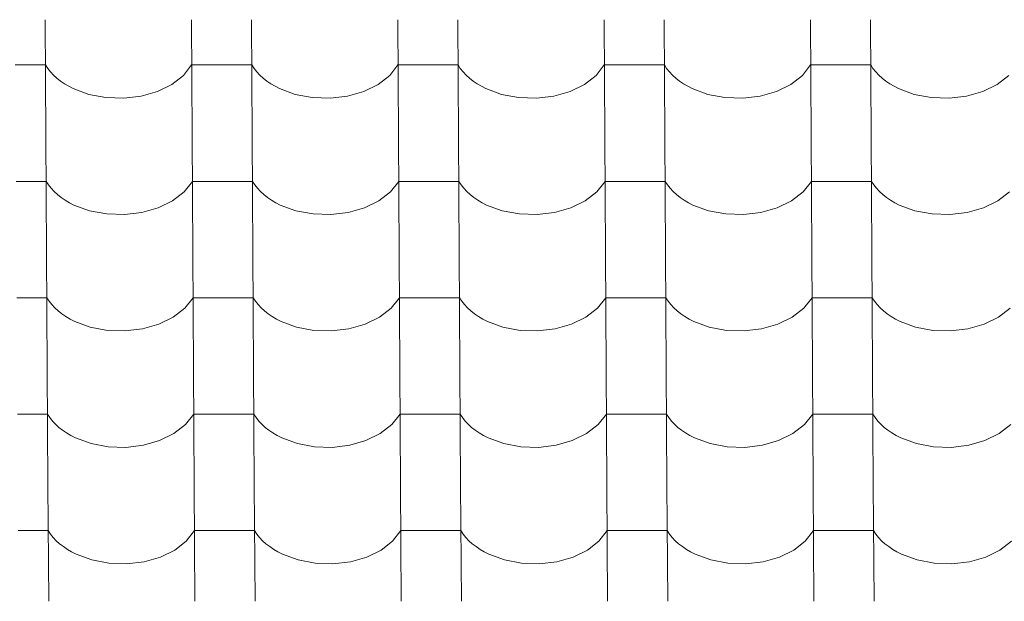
# Model space of a CAD drawing. Header units: millimetres. Extents: x -29001 to 109416, y -1251 to 13451.
# Tile 148 of 163: x -3799 to -3012, y 7637 to 8102. Entities that reach past the tile are written whole.
import ezdxf

# ---------------------------------------------------------------- set-up
doc = ezdxf.new("R2010")
doc.units = ezdxf.units.MM
doc.header["$MEASUREMENT"] = 0
doc.layers.add('POHLED JIŽNÍ_1_Konstrukce - nosné', color=7, linetype='Continuous')
doc.layers.add('POHLED JIŽNÍ_1_Nové_Výplně - Povrchové', color=7, linetype='Continuous')

# ---------------------------------------------------------------- blocks, each defined once
blk = doc.blocks.new('*X1', base_point=(-31394.74, -25864.88))
at = {"layer": 'POHLED JIŽNÍ_1_Nové_Výplně - Povrchové', "color": 21, "linetype": 'Continuous', "lineweight": 20, "true_color": 0xffaaaa}
for p, q in [((-3779.05, 8102.01), (-3778.47, 8009.33)), ((-3662.09, 8102.01), (-3661.51, 8009.33)), ((-3614.05, 8102.01), (-3613.47, 8009.33)), ((-3497.09, 8102.01), (-3496.51, 8009.33)), ((-3449.05, 8102.01), (-3448.48, 8009.33)), ((-3332.09, 8102.01), (-3331.51, 8009.33)), ((-3284.06, 8102.01), (-3283.48, 8009.33)), ((-3167.09, 8102.01), (-3166.52, 8009.33)), ((-3119.06, 8102.01), (-3118.48, 8009.33)), ((-3778.82, 8065.85), (-3802.84, 8065.85)), ((-3778.82, 8065.85), (-3776.98, 8063.06)), ((-3776.98, 8063.06), (-3774.84, 8060.36)), ((-3668.48, 8057.47), (-3661.86, 8065.85)), ((-3637.84, 8065.85), (-3661.86, 8065.85)), ((-3613.83, 8065.85), (-3637.84, 8065.85)), ((-3613.83, 8065.85), (-3611.98, 8063.06)), ((-3611.98, 8063.06), (-3609.85, 8060.36)), ((-3503.48, 8057.47), (-3496.86, 8065.85)), ((-3472.85, 8065.85), (-3496.86, 8065.85)), ((-3448.83, 8065.85), (-3472.85, 8065.85)), ((-3448.83, 8065.85), (-3446.99, 8063.06)), ((-3446.99, 8063.06), (-3444.85, 8060.36)), ((-3338.48, 8057.47), (-3331.87, 8065.85)), ((-3307.85, 8065.85), (-3331.87, 8065.85)), ((-3283.83, 8065.85), (-3307.85, 8065.85)), ((-3283.83, 8065.85), (-3281.99, 8063.06)), ((-3281.99, 8063.06), (-3279.85, 8060.36)), ((-3173.48, 8057.47), (-3166.87, 8065.85)), ((-3142.85, 8065.85), (-3166.87, 8065.85)), ((-3118.83, 8065.85), (-3142.85, 8065.85)), ((-3118.83, 8065.85), (-3116.99, 8063.06)), ((-3116.99, 8063.06), (-3114.85, 8060.36)), ((-3774.84, 8060.36), (-3772.42, 8057.78)), ((-3772.42, 8057.78), (-3769.72, 8055.31)), ((-3769.72, 8055.31), (-3766.77, 8052.99)), ((-3677.74, 8050.29), (-3668.48, 8057.47)), ((-3609.85, 8060.36), (-3607.42, 8057.78)), ((-3607.42, 8057.78), (-3604.73, 8055.31)), ((-3604.73, 8055.31), (-3601.77, 8052.99)), ((-3512.74, 8050.29), (-3503.48, 8057.47)), ((-3444.85, 8060.36), (-3442.43, 8057.78)), ((-3442.43, 8057.78), (-3439.73, 8055.31)), ((-3439.73, 8055.31), (-3436.77, 8052.99)), ((-3347.75, 8050.29), (-3338.48, 8057.47)), ((-3279.85, 8060.36), (-3277.43, 8057.78)), ((-3277.43, 8057.78), (-3274.73, 8055.31)), ((-3274.73, 8055.31), (-3271.78, 8052.99)), ((-3182.75, 8050.29), (-3173.48, 8057.47)), ((-3114.85, 8060.36), (-3112.43, 8057.78)), ((-3112.43, 8057.78), (-3109.73, 8055.31)), ((-3109.73, 8055.31), (-3106.78, 8052.99)), ((-3017.75, 8050.29), (-3008.49, 8057.47)), ((-3766.77, 8052.99), (-3763.57, 8050.81)), ((-3763.57, 8050.81), (-3760.15, 8048.79)), ((-3760.15, 8048.79), (-3756.51, 8046.94)), ((-3756.51, 8046.94), (-3744.04, 8042.37)), ((-3689.18, 8044.7), (-3677.74, 8050.29)), ((-3601.77, 8052.99), (-3598.57, 8050.81)), ((-3598.57, 8050.81), (-3595.15, 8048.79)), ((-3595.15, 8048.79), (-3591.52, 8046.94)), ((-3591.52, 8046.94), (-3579.04, 8042.37)), ((-3524.19, 8044.7), (-3512.74, 8050.29)), ((-3436.77, 8052.99), (-3433.58, 8050.81)), ((-3433.58, 8050.81), (-3430.15, 8048.79)), ((-3430.15, 8048.79), (-3426.52, 8046.94)), ((-3426.52, 8046.94), (-3414.05, 8042.37)), ((-3359.19, 8044.7), (-3347.75, 8050.29)), ((-3271.78, 8052.99), (-3268.58, 8050.81)), ((-3268.58, 8050.81), (-3265.15, 8048.79)), ((-3265.15, 8048.79), (-3261.52, 8046.94)), ((-3261.52, 8046.94), (-3249.05, 8042.37)), ((-3194.19, 8044.7), (-3182.75, 8050.29)), ((-3106.78, 8052.99), (-3103.58, 8050.81)), ((-3103.58, 8050.81), (-3100.16, 8048.79)), ((-3100.16, 8048.79), (-3096.52, 8046.94)), ((-3096.52, 8046.94), (-3084.05, 8042.37)), ((-3029.19, 8044.7), (-3017.75, 8050.29)), ((-3744.04, 8042.37), (-3730.37, 8039.78)), ((-3730.37, 8039.78), (-3716.18, 8039.31)), ((-3716.18, 8039.31), (-3702.22, 8040.98)), ((-3702.22, 8040.98), (-3689.18, 8044.7)), ((-3579.04, 8042.37), (-3565.37, 8039.78)), ((-3565.37, 8039.78), (-3551.19, 8039.31)), ((-3551.19, 8039.31), (-3537.22, 8040.98)), ((-3537.22, 8040.98), (-3524.19, 8044.7)), ((-3414.05, 8042.37), (-3400.37, 8039.78)), ((-3400.37, 8039.78), (-3386.19, 8039.31)), ((-3386.19, 8039.31), (-3372.22, 8040.98)), ((-3372.22, 8040.98), (-3359.19, 8044.7)), ((-3249.05, 8042.37), (-3235.37, 8039.78)), ((-3235.37, 8039.78), (-3221.19, 8039.31)), ((-3221.19, 8039.31), (-3207.23, 8040.98)), ((-3207.23, 8040.98), (-3194.19, 8044.7)), ((-3084.05, 8042.37), (-3070.38, 8039.78)), ((-3070.38, 8039.78), (-3056.19, 8039.31)), ((-3056.19, 8039.31), (-3042.23, 8040.98)), ((-3042.23, 8040.98), (-3029.19, 8044.7)), ((-3778.47, 8009), (-3777.89, 7916.33)), ((-3661.51, 8009), (-3660.93, 7916.33)), ((-3613.47, 8009), (-3612.89, 7916.33)), ((-3496.51, 8009), (-3495.93, 7916.33)), ((-3448.47, 8009), (-3447.89, 7916.33)), ((-3331.51, 8009), (-3330.93, 7916.33)), ((-3283.48, 8009), (-3282.9, 7916.33)), ((-3166.51, 8009), (-3165.93, 7916.33)), ((-3118.48, 8009), (-3117.9, 7916.33)), ((-3778.24, 7972.84), (-3802.26, 7972.84)), ((-3778.24, 7972.84), (-3776.4, 7970.05)), ((-3776.4, 7970.05), (-3774.26, 7967.35)), ((-3667.89, 7964.46), (-3661.28, 7972.84)), ((-3637.26, 7972.84), (-3661.28, 7972.84)), ((-3613.24, 7972.84), (-3637.26, 7972.84)), ((-3613.24, 7972.84), (-3611.4, 7970.05)), ((-3611.4, 7970.05), (-3609.27, 7967.35)), ((-3502.9, 7964.46), (-3496.28, 7972.84)), ((-3472.26, 7972.84), (-3496.28, 7972.84)), ((-3448.25, 7972.84), (-3472.26, 7972.84)), ((-3448.25, 7972.84), (-3446.41, 7970.05)), ((-3446.41, 7970.05), (-3444.27, 7967.35)), ((-3337.9, 7964.46), (-3331.28, 7972.84)), ((-3307.27, 7972.84), (-3331.28, 7972.84)), ((-3283.25, 7972.84), (-3307.27, 7972.84)), ((-3283.25, 7972.84), (-3281.41, 7970.05)), ((-3281.41, 7970.05), (-3279.27, 7967.35)), ((-3172.9, 7964.46), (-3166.29, 7972.84)), ((-3142.27, 7972.84), (-3166.29, 7972.84)), ((-3118.25, 7972.84), (-3142.27, 7972.84)), ((-3118.25, 7972.84), (-3116.41, 7970.05)), ((-3116.41, 7970.05), (-3114.27, 7967.35)), ((-3774.26, 7967.35), (-3771.84, 7964.77)), ((-3771.84, 7964.77), (-3769.14, 7962.3)), ((-3769.14, 7962.3), (-3766.19, 7959.98)), ((-3677.16, 7957.29), (-3667.89, 7964.46)), ((-3609.27, 7967.35), (-3606.84, 7964.77)), ((-3606.84, 7964.77), (-3604.14, 7962.3)), ((-3604.14, 7962.3), (-3601.19, 7959.98)), ((-3512.16, 7957.29), (-3502.9, 7964.46)), ((-3444.27, 7967.35), (-3441.84, 7964.77)), ((-3441.84, 7964.77), (-3439.15, 7962.3)), ((-3439.15, 7962.3), (-3436.19, 7959.98)), ((-3347.17, 7957.29), (-3337.9, 7964.46)), ((-3279.27, 7967.35), (-3276.85, 7964.77)), ((-3276.85, 7964.77), (-3274.15, 7962.3)), ((-3274.15, 7962.3), (-3271.19, 7959.98)), ((-3182.17, 7957.29), (-3172.9, 7964.46)), ((-3114.27, 7967.35), (-3111.85, 7964.77)), ((-3111.85, 7964.77), (-3109.15, 7962.3)), ((-3109.15, 7962.3), (-3106.2, 7959.98)), ((-3017.17, 7957.29), (-3007.91, 7964.46)), ((-3766.19, 7959.98), (-3762.99, 7957.8)), ((-3762.99, 7957.8), (-3759.56, 7955.78)), ((-3759.56, 7955.78), (-3755.93, 7953.93)), ((-3755.93, 7953.93), (-3743.46, 7949.36)), ((-3688.6, 7951.7), (-3677.16, 7957.29)), ((-3601.19, 7959.98), (-3597.99, 7957.8)), ((-3597.99, 7957.8), (-3594.57, 7955.78)), ((-3594.57, 7955.78), (-3590.93, 7953.93)), ((-3590.93, 7953.93), (-3578.46, 7949.36)), ((-3523.6, 7951.7), (-3512.16, 7957.29)), ((-3436.19, 7959.98), (-3432.99, 7957.8)), ((-3432.99, 7957.8), (-3429.57, 7955.78)), ((-3429.57, 7955.78), (-3425.94, 7953.93)), ((-3425.94, 7953.93), (-3413.46, 7949.36)), ((-3358.61, 7951.7), (-3347.17, 7957.29)), ((-3271.19, 7959.98), (-3268, 7957.8)), ((-3268, 7957.8), (-3264.57, 7955.78)), ((-3264.57, 7955.78), (-3260.94, 7953.93)), ((-3260.94, 7953.93), (-3248.47, 7949.36)), ((-3193.61, 7951.7), (-3182.17, 7957.29)), ((-3106.2, 7959.98), (-3103, 7957.8)), ((-3103, 7957.8), (-3099.57, 7955.78)), ((-3099.57, 7955.78), (-3095.94, 7953.93)), ((-3095.94, 7953.93), (-3083.47, 7949.36)), ((-3028.61, 7951.7), (-3017.17, 7957.29)), ((-3743.46, 7949.36), (-3729.78, 7946.77)), ((-3729.78, 7946.77), (-3715.6, 7946.3)), ((-3715.6, 7946.3), (-3701.64, 7947.97)), ((-3701.64, 7947.97), (-3688.6, 7951.7)), ((-3578.46, 7949.36), (-3564.79, 7946.77)), ((-3564.79, 7946.77), (-3550.6, 7946.3)), ((-3550.6, 7946.3), (-3536.64, 7947.97)), ((-3536.64, 7947.97), (-3523.6, 7951.7)), ((-3413.46, 7949.36), (-3399.79, 7946.77)), ((-3399.79, 7946.77), (-3385.61, 7946.3)), ((-3385.61, 7946.3), (-3371.64, 7947.97)), ((-3371.64, 7947.97), (-3358.61, 7951.7)), ((-3248.47, 7949.36), (-3234.79, 7946.77)), ((-3234.79, 7946.77), (-3220.61, 7946.3)), ((-3220.61, 7946.3), (-3206.65, 7947.97)), ((-3206.65, 7947.97), (-3193.61, 7951.7)), ((-3083.47, 7949.36), (-3069.79, 7946.77)), ((-3069.79, 7946.77), (-3055.61, 7946.3)), ((-3055.61, 7946.3), (-3041.65, 7947.97)), ((-3041.65, 7947.97), (-3028.61, 7951.7)), ((-3777.89, 7915.99), (-3777.31, 7823.32)), ((-3660.92, 7915.99), (-3660.34, 7823.32)), ((-3612.89, 7915.99), (-3612.31, 7823.32)), ((-3495.93, 7915.99), (-3495.35, 7823.32)), ((-3447.89, 7915.99), (-3447.31, 7823.32)), ((-3330.93, 7915.99), (-3330.35, 7823.32)), ((-3282.89, 7915.99), (-3282.32, 7823.32)), ((-3165.93, 7915.99), (-3165.35, 7823.32)), ((-3117.9, 7915.99), (-3117.32, 7823.32)), ((-3777.66, 7879.83), (-3801.68, 7879.83)), ((-3777.66, 7879.83), (-3775.82, 7877.04)), ((-3775.82, 7877.04), (-3773.68, 7874.34)), ((-3773.68, 7874.34), (-3771.26, 7871.76)), ((-3667.31, 7871.45), (-3660.7, 7879.83)), ((-3636.68, 7879.83), (-3660.7, 7879.83)), ((-3612.66, 7879.83), (-3636.68, 7879.83)), ((-3612.66, 7879.83), (-3610.82, 7877.04)), ((-3610.82, 7877.04), (-3608.68, 7874.34)), ((-3608.68, 7874.34), (-3606.26, 7871.76)), ((-3502.32, 7871.45), (-3495.7, 7879.83)), ((-3471.68, 7879.83), (-3495.7, 7879.83)), ((-3447.67, 7879.83), (-3471.68, 7879.83)), ((-3447.67, 7879.83), (-3445.82, 7877.04)), ((-3445.82, 7877.04), (-3443.69, 7874.34)), ((-3443.69, 7874.34), (-3441.26, 7871.76)), ((-3337.32, 7871.45), (-3330.7, 7879.83)), ((-3306.69, 7879.83), (-3330.7, 7879.83)), ((-3282.67, 7879.83), (-3306.69, 7879.83)), ((-3282.67, 7879.83), (-3280.83, 7877.04)), ((-3280.83, 7877.04), (-3278.69, 7874.34)), ((-3278.69, 7874.34), (-3276.27, 7871.76)), ((-3172.32, 7871.45), (-3165.71, 7879.83)), ((-3141.69, 7879.83), (-3165.71, 7879.83)), ((-3117.67, 7879.83), (-3141.69, 7879.83)), ((-3117.67, 7879.83), (-3115.83, 7877.04)), ((-3115.83, 7877.04), (-3113.69, 7874.34)), ((-3113.69, 7874.34), (-3111.27, 7871.76)), ((-3771.26, 7871.76), (-3768.56, 7869.29)), ((-3768.56, 7869.29), (-3765.61, 7866.97)), ((-3765.61, 7866.97), (-3762.41, 7864.79)), ((-3676.58, 7864.28), (-3667.31, 7871.45)), ((-3606.26, 7871.76), (-3603.56, 7869.29)), ((-3603.56, 7869.29), (-3600.61, 7866.97)), ((-3600.61, 7866.97), (-3597.41, 7864.79)), ((-3511.58, 7864.28), (-3502.32, 7871.45)), ((-3441.26, 7871.76), (-3438.57, 7869.29)), ((-3438.57, 7869.29), (-3435.61, 7866.97)), ((-3435.61, 7866.97), (-3432.41, 7864.79)), ((-3346.58, 7864.28), (-3337.32, 7871.45)), ((-3276.27, 7871.76), (-3273.57, 7869.29)), ((-3273.57, 7869.29), (-3270.61, 7866.97)), ((-3270.61, 7866.97), (-3267.42, 7864.79)), ((-3181.59, 7864.28), (-3172.32, 7871.45)), ((-3111.27, 7871.76), (-3108.57, 7869.29)), ((-3108.57, 7869.29), (-3105.62, 7866.97)), ((-3105.62, 7866.97), (-3102.42, 7864.79)), ((-3016.59, 7864.28), (-3007.32, 7871.45)), ((-3762.41, 7864.79), (-3758.98, 7862.77)), ((-3758.98, 7862.77), (-3755.35, 7860.92)), ((-3755.35, 7860.92), (-3742.88, 7856.35)), ((-3701.06, 7854.96), (-3688.02, 7858.69)), ((-3688.02, 7858.69), (-3676.58, 7864.28)), ((-3597.41, 7864.79), (-3593.99, 7862.77)), ((-3593.99, 7862.77), (-3590.35, 7860.92)), ((-3590.35, 7860.92), (-3577.88, 7856.35)), ((-3536.06, 7854.96), (-3523.02, 7858.69)), ((-3523.02, 7858.69), (-3511.58, 7864.28)), ((-3432.41, 7864.79), (-3428.99, 7862.77)), ((-3428.99, 7862.77), (-3425.35, 7860.92)), ((-3425.35, 7860.92), (-3412.88, 7856.35)), ((-3371.06, 7854.96), (-3358.03, 7858.69)), ((-3358.03, 7858.69), (-3346.58, 7864.28)), ((-3267.42, 7864.79), (-3263.99, 7862.77)), ((-3263.99, 7862.77), (-3260.36, 7860.92)), ((-3260.36, 7860.92), (-3247.89, 7856.35)), ((-3206.06, 7854.96), (-3193.03, 7858.69)), ((-3193.03, 7858.69), (-3181.59, 7864.28)), ((-3102.42, 7864.79), (-3098.99, 7862.77)), ((-3098.99, 7862.77), (-3095.36, 7860.92)), ((-3095.36, 7860.92), (-3082.89, 7856.35)), ((-3041.07, 7854.96), (-3028.03, 7858.69)), ((-3028.03, 7858.69), (-3016.59, 7864.28)), ((-3742.88, 7856.35), (-3729.2, 7853.76)), ((-3729.2, 7853.76), (-3715.02, 7853.29)), ((-3715.02, 7853.29), (-3701.06, 7854.96)), ((-3577.88, 7856.35), (-3564.2, 7853.76)), ((-3564.2, 7853.76), (-3550.02, 7853.29)), ((-3550.02, 7853.29), (-3536.06, 7854.96)), ((-3412.88, 7856.35), (-3399.21, 7853.76)), ((-3399.21, 7853.76), (-3385.03, 7853.29)), ((-3385.03, 7853.29), (-3371.06, 7854.96)), ((-3247.89, 7856.35), (-3234.21, 7853.76)), ((-3234.21, 7853.76), (-3220.03, 7853.29)), ((-3220.03, 7853.29), (-3206.06, 7854.96)), ((-3082.89, 7856.35), (-3069.21, 7853.76)), ((-3069.21, 7853.76), (-3055.03, 7853.29)), ((-3055.03, 7853.29), (-3041.07, 7854.96)), ((-3777.31, 7822.98), (-3776.73, 7730.31)), ((-3660.34, 7822.98), (-3659.76, 7730.31)), ((-3612.31, 7822.98), (-3611.73, 7730.31)), ((-3495.34, 7822.98), (-3494.77, 7730.31)), ((-3447.31, 7822.98), (-3446.73, 7730.31)), ((-3330.35, 7822.98), (-3329.77, 7730.31)), ((-3282.31, 7822.98), (-3281.73, 7730.31)), ((-3165.35, 7822.98), (-3164.77, 7730.31)), ((-3117.32, 7822.98), (-3116.74, 7730.31)), ((-3777.08, 7786.82), (-3801.1, 7786.82)), ((-3777.08, 7786.82), (-3775.24, 7784.03)), ((-3775.24, 7784.03), (-3773.1, 7781.34)), ((-3773.1, 7781.34), (-3770.68, 7778.75)), ((-3666.73, 7778.44), (-3660.12, 7786.82)), ((-3636.1, 7786.82), (-3660.12, 7786.82)), ((-3612.08, 7786.82), (-3636.1, 7786.82)), ((-3612.08, 7786.82), (-3610.24, 7784.03)), ((-3610.24, 7784.03), (-3608.1, 7781.34)), ((-3608.1, 7781.34), (-3605.68, 7778.75)), ((-3501.73, 7778.44), (-3495.12, 7786.82)), ((-3471.1, 7786.82), (-3495.12, 7786.82)), ((-3447.08, 7786.82), (-3471.1, 7786.82)), ((-3447.08, 7786.82), (-3445.24, 7784.03)), ((-3445.24, 7784.03), (-3443.1, 7781.34)), ((-3443.1, 7781.34), (-3440.68, 7778.75)), ((-3336.74, 7778.44), (-3330.12, 7786.82)), ((-3306.1, 7786.82), (-3330.12, 7786.82)), ((-3282.09, 7786.82), (-3306.1, 7786.82)), ((-3282.09, 7786.82), (-3280.25, 7784.03)), ((-3280.25, 7784.03), (-3278.11, 7781.34)), ((-3278.11, 7781.34), (-3275.68, 7778.75)), ((-3171.74, 7778.44), (-3165.12, 7786.82)), ((-3141.11, 7786.82), (-3165.12, 7786.82)), ((-3117.09, 7786.82), (-3141.11, 7786.82)), ((-3117.09, 7786.82), (-3115.25, 7784.03)), ((-3115.25, 7784.03), (-3113.11, 7781.34)), ((-3113.11, 7781.34), (-3110.69, 7778.75)), ((-3770.68, 7778.75), (-3767.98, 7776.28)), ((-3767.98, 7776.28), (-3765.02, 7773.96)), ((-3765.02, 7773.96), (-3761.83, 7771.78)), ((-3761.83, 7771.78), (-3758.4, 7769.76)), ((-3676, 7771.27), (-3666.73, 7778.44)), ((-3605.68, 7778.75), (-3602.98, 7776.28)), ((-3602.98, 7776.28), (-3600.03, 7773.96)), ((-3600.03, 7773.96), (-3596.83, 7771.78)), ((-3596.83, 7771.78), (-3593.4, 7769.76)), ((-3511, 7771.27), (-3501.73, 7778.44)), ((-3440.68, 7778.75), (-3437.98, 7776.28)), ((-3437.98, 7776.28), (-3435.03, 7773.96)), ((-3435.03, 7773.96), (-3431.83, 7771.78)), ((-3431.83, 7771.78), (-3428.41, 7769.76)), ((-3346, 7771.27), (-3336.74, 7778.44)), ((-3275.68, 7778.75), (-3272.99, 7776.28)), ((-3272.99, 7776.28), (-3270.03, 7773.96)), ((-3270.03, 7773.96), (-3266.83, 7771.78)), ((-3266.83, 7771.78), (-3263.41, 7769.76)), ((-3181, 7771.27), (-3171.74, 7778.44)), ((-3110.69, 7778.75), (-3107.99, 7776.28)), ((-3107.99, 7776.28), (-3105.03, 7773.96)), ((-3105.03, 7773.96), (-3101.84, 7771.78)), ((-3101.84, 7771.78), (-3098.41, 7769.76)), ((-3016.01, 7771.27), (-3006.74, 7778.44)), ((-3758.4, 7769.76), (-3754.77, 7767.91)), ((-3754.77, 7767.91), (-3742.3, 7763.34)), ((-3700.47, 7761.95), (-3687.44, 7765.68)), ((-3687.44, 7765.68), (-3676, 7771.27)), ((-3593.4, 7769.76), (-3589.77, 7767.91)), ((-3589.77, 7767.91), (-3577.3, 7763.34)), ((-3535.48, 7761.95), (-3522.44, 7765.68)), ((-3522.44, 7765.68), (-3511, 7771.27)), ((-3428.41, 7769.76), (-3424.77, 7767.91)), ((-3424.77, 7767.91), (-3412.3, 7763.34)), ((-3370.48, 7761.95), (-3357.44, 7765.68)), ((-3357.44, 7765.68), (-3346, 7771.27)), ((-3263.41, 7769.76), (-3259.78, 7767.91)), ((-3259.78, 7767.91), (-3247.3, 7763.34)), ((-3205.48, 7761.95), (-3192.45, 7765.68)), ((-3192.45, 7765.68), (-3181, 7771.27)), ((-3098.41, 7769.76), (-3094.78, 7767.91)), ((-3094.78, 7767.91), (-3082.31, 7763.34)), ((-3040.48, 7761.95), (-3027.45, 7765.68)), ((-3027.45, 7765.68), (-3016.01, 7771.27)), ((-3742.3, 7763.34), (-3728.62, 7760.75)), ((-3728.62, 7760.75), (-3714.44, 7760.28)), ((-3714.44, 7760.28), (-3700.47, 7761.95)), ((-3577.3, 7763.34), (-3563.62, 7760.75)), ((-3563.62, 7760.75), (-3549.44, 7760.28)), ((-3549.44, 7760.28), (-3535.48, 7761.95)), ((-3412.3, 7763.34), (-3398.63, 7760.75)), ((-3398.63, 7760.75), (-3384.44, 7760.28)), ((-3384.44, 7760.28), (-3370.48, 7761.95)), ((-3247.3, 7763.34), (-3233.63, 7760.75)), ((-3233.63, 7760.75), (-3219.45, 7760.28)), ((-3219.45, 7760.28), (-3205.48, 7761.95)), ((-3082.31, 7763.34), (-3068.63, 7760.75)), ((-3068.63, 7760.75), (-3054.45, 7760.28)), ((-3054.45, 7760.28), (-3040.48, 7761.95)), ((-3776.72, 7729.97), (-3776.14, 7637.3)), ((-3659.76, 7729.97), (-3659.18, 7637.3)), ((-3611.73, 7729.97), (-3611.15, 7637.3)), ((-3494.76, 7729.97), (-3494.18, 7637.3)), ((-3446.73, 7729.97), (-3446.15, 7637.3)), ((-3329.77, 7729.97), (-3329.19, 7637.3)), ((-3281.73, 7729.97), (-3281.15, 7637.3)), ((-3164.77, 7729.97), (-3164.19, 7637.3)), ((-3116.73, 7729.97), (-3116.15, 7637.3)), ((-3776.5, 7693.82), (-3800.51, 7693.82)), ((-3776.5, 7693.82), (-3774.66, 7691.02)), ((-3666.15, 7685.43), (-3659.53, 7693.82)), ((-3635.52, 7693.82), (-3659.53, 7693.82)), ((-3611.5, 7693.82), (-3635.52, 7693.82)), ((-3611.5, 7693.82), (-3609.66, 7691.02)), ((-3501.15, 7685.43), (-3494.54, 7693.82)), ((-3470.52, 7693.82), (-3494.54, 7693.82)), ((-3446.5, 7693.82), (-3470.52, 7693.82)), ((-3446.5, 7693.82), (-3444.66, 7691.02)), ((-3336.16, 7685.43), (-3329.54, 7693.82)), ((-3305.52, 7693.82), (-3329.54, 7693.82)), ((-3281.51, 7693.82), (-3305.52, 7693.82)), ((-3281.51, 7693.82), (-3279.66, 7691.02)), ((-3171.16, 7685.43), (-3164.54, 7693.82)), ((-3140.53, 7693.82), (-3164.54, 7693.82)), ((-3116.51, 7693.82), (-3140.53, 7693.82)), ((-3116.51, 7693.82), (-3114.67, 7691.02)), ((-3774.66, 7691.02), (-3772.52, 7688.33)), ((-3772.52, 7688.33), (-3770.09, 7685.74)), ((-3770.09, 7685.74), (-3767.4, 7683.28)), ((-3675.42, 7678.26), (-3666.15, 7685.43)), ((-3609.66, 7691.02), (-3607.52, 7688.33)), ((-3607.52, 7688.33), (-3605.1, 7685.74)), ((-3605.1, 7685.74), (-3602.4, 7683.28)), ((-3510.42, 7678.26), (-3501.15, 7685.43)), ((-3444.66, 7691.02), (-3442.52, 7688.33)), ((-3442.52, 7688.33), (-3440.1, 7685.74)), ((-3440.1, 7685.74), (-3437.4, 7683.28)), ((-3345.42, 7678.26), (-3336.16, 7685.43)), ((-3279.66, 7691.02), (-3277.53, 7688.33)), ((-3277.53, 7688.33), (-3275.1, 7685.74)), ((-3275.1, 7685.74), (-3272.41, 7683.28)), ((-3180.42, 7678.26), (-3171.16, 7685.43)), ((-3114.67, 7691.02), (-3112.53, 7688.33)), ((-3112.53, 7688.33), (-3110.1, 7685.74)), ((-3110.1, 7685.74), (-3107.41, 7683.28)), ((-3015.43, 7678.26), (-3006.16, 7685.43)), ((-3767.4, 7683.28), (-3764.44, 7680.95)), ((-3764.44, 7680.95), (-3761.24, 7678.77)), ((-3761.24, 7678.77), (-3757.82, 7676.75)), ((-3686.86, 7672.67), (-3675.42, 7678.26)), ((-3602.4, 7683.28), (-3599.45, 7680.95)), ((-3599.45, 7680.95), (-3596.25, 7678.77)), ((-3596.25, 7678.77), (-3592.82, 7676.75)), ((-3521.86, 7672.67), (-3510.42, 7678.26)), ((-3437.4, 7683.28), (-3434.45, 7680.95)), ((-3434.45, 7680.95), (-3431.25, 7678.77)), ((-3431.25, 7678.77), (-3427.82, 7676.75)), ((-3356.86, 7672.67), (-3345.42, 7678.26)), ((-3272.41, 7683.28), (-3269.45, 7680.95)), ((-3269.45, 7680.95), (-3266.25, 7678.77)), ((-3266.25, 7678.77), (-3262.83, 7676.75)), ((-3191.87, 7672.67), (-3180.42, 7678.26)), ((-3107.41, 7683.28), (-3104.45, 7680.95)), ((-3104.45, 7680.95), (-3101.25, 7678.77)), ((-3101.25, 7678.77), (-3097.83, 7676.75)), ((-3026.87, 7672.67), (-3015.43, 7678.26)), ((-3757.82, 7676.75), (-3754.19, 7674.9)), ((-3754.19, 7674.9), (-3741.71, 7670.33)), ((-3741.71, 7670.33), (-3728.04, 7667.74)), ((-3699.89, 7668.94), (-3686.86, 7672.67)), ((-3592.82, 7676.75), (-3589.19, 7674.9)), ((-3589.19, 7674.9), (-3576.72, 7670.33)), ((-3576.72, 7670.33), (-3563.04, 7667.74)), ((-3534.9, 7668.94), (-3521.86, 7672.67)), ((-3427.82, 7676.75), (-3424.19, 7674.9)), ((-3424.19, 7674.9), (-3411.72, 7670.33)), ((-3411.72, 7670.33), (-3398.04, 7667.74)), ((-3369.9, 7668.94), (-3356.86, 7672.67)), ((-3262.83, 7676.75), (-3259.19, 7674.9)), ((-3259.19, 7674.9), (-3246.72, 7670.33)), ((-3246.72, 7670.33), (-3233.05, 7667.74)), ((-3204.9, 7668.94), (-3191.87, 7672.67)), ((-3097.83, 7676.75), (-3094.2, 7674.9)), ((-3094.2, 7674.9), (-3081.72, 7670.33)), ((-3081.72, 7670.33), (-3068.05, 7667.74)), ((-3039.9, 7668.94), (-3026.87, 7672.67)), ((-3728.04, 7667.74), (-3713.86, 7667.27)), ((-3713.86, 7667.27), (-3699.89, 7668.94)), ((-3563.04, 7667.74), (-3548.86, 7667.27)), ((-3548.86, 7667.27), (-3534.9, 7668.94)), ((-3398.04, 7667.74), (-3383.86, 7667.27)), ((-3383.86, 7667.27), (-3369.9, 7668.94)), ((-3233.05, 7667.74), (-3218.87, 7667.27)), ((-3218.87, 7667.27), (-3204.9, 7668.94)), ((-3068.05, 7667.74), (-3053.87, 7667.27)), ((-3053.87, 7667.27), (-3039.9, 7668.94))]:
    blk.add_line(p, q, dxfattribs=at)

msp = doc.modelspace()

# ---------------------------------------------------------------- block references
at = {"layer": 'POHLED JIŽNÍ_1_Konstrukce - nosné', "color": 9, "linetype": 'Continuous', "lineweight": 13}
msp.add_blockref('*X1', (-31394.74, -25864.88), dxfattribs=at)

doc.saveas('drawing.dxf')
